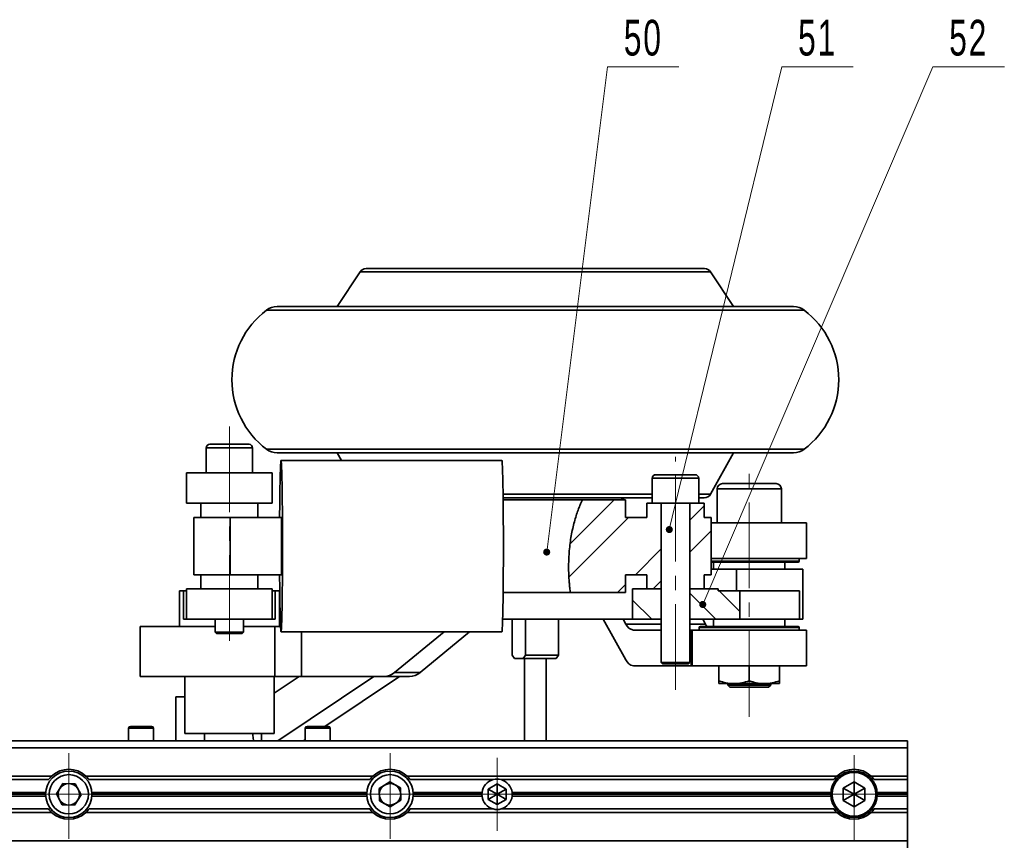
# Model space of a CAD drawing. Header units: millimetres. Extents: x -594 to 594, y -420 to 420.
# Tile 21 of 64: x -170 to -32, y -54 to 62. Entities that reach past the tile are written whole.
import ezdxf

# ---------------------------------------------------------------- set-up
doc = ezdxf.new("R2010")
doc.units = ezdxf.units.MM
doc.linetypes.add('点画线', pattern=[18, 12, -2, 2, -2])
doc.layers.get('0').update_dxf_attribs({"lineweight": 35})
for name, color, linetype, lineweight in [('中心线层', 1, '点画线', 18), ('几何体', 7, 'Continuous', 35), ('细实线层', 7, 'Continuous', 18)]:
    doc.layers.add(name, color=color, linetype=linetype, lineweight=lineweight)
doc.styles.add('标准', font='txt', dxfattribs={"width": 0.667})

# ---------------------------------------------------------------- blocks, each defined once
blk = doc.blocks.new('*X80')
at = {"layer": '细实线层', "lineweight": 18}
h = blk.add_hatch(color=0, dxfattribs=at)
edge = h.paths.add_edge_path(flags=0)
edge.add_arc((0, 0), 0.5, 0, 360)
at = {"layer": '细实线层', "color": 0}
for p, q in [((0, 0), (8.53, 67.95)), ((8.53, 67.95), (18.53, 67.95))]:
    blk.add_line(p, q, dxfattribs=at)
at = {"layer": '细实线层', "color": 0, "lineweight": 18, "insert": (13.53, 69.45), "char_height": 5, "width": 17, "attachment_point": 8, "line_spacing_factor": 1.15057, "style": '标准'}
blk.add_mtext('\\T1.1;50', dxfattribs=at)
blk = doc.blocks.new('*X81')
at = {"layer": '细实线层', "lineweight": 18}
h = blk.add_hatch(color=0, dxfattribs=at)
edge = h.paths.add_edge_path(flags=0)
edge.add_arc((0, 0), 0.5, 0, 360)
at = {"layer": '细实线层', "color": 0}
for p, q in [((0, 0), (15.77, 64.8)), ((15.77, 64.8), (25.77, 64.8))]:
    blk.add_line(p, q, dxfattribs=at)
at = {"layer": '细实线层', "color": 0, "lineweight": 18, "insert": (20.77, 66.3), "char_height": 5, "width": 17, "attachment_point": 8, "line_spacing_factor": 1.15057, "style": '标准'}
blk.add_mtext('\\T1.1;51', dxfattribs=at)
blk = doc.blocks.new('*X82')
at = {"layer": '细实线层', "lineweight": 18}
h = blk.add_hatch(color=0, dxfattribs=at)
edge = h.paths.add_edge_path(flags=0)
edge.add_arc((0, 0), 0.5, 0, 360)
at = {"layer": '细实线层', "color": 0}
for p, q in [((0, 0), (32.25, 75.29)), ((32.25, 75.29), (42.25, 75.29))]:
    blk.add_line(p, q, dxfattribs=at)
at = {"layer": '细实线层', "color": 0, "lineweight": 18, "insert": (37.25, 76.79), "char_height": 5, "width": 17, "attachment_point": 8, "line_spacing_factor": 1.15057, "style": '标准'}
blk.add_mtext('\\T1.1;52', dxfattribs=at)

msp = doc.modelspace()

# ---------------------------------------------------------------- hatches: boundary and pattern name
at = {"linetype": 'Continuous', "lineweight": 18}
h = msp.add_hatch(dxfattribs=at)
h.set_pattern_fill('ANSI32', color=256, style=0)
edge = h.paths.add_edge_path(flags=0)
edge.add_spline(control_points=[(-90.725, -5.478), (-92.492, -9.105), (-93.046, -13.939), (-92.431, -18.469)], knot_values=[0, 0, 0, 0, 13.281402, 13.281402, 13.281402, 13.281402], weights=[1, 1, 1, 1], degree=3, periodic=0)
edge.add_spline(control_points=[(-92.431, -18.469), (-88.567, -18.472), (-84.7, -18.473)], knot_values=[0, 0, 0, 68.2299003, 68.2299003, 68.2299003], weights=[1, 0.9999466, 1], degree=2, periodic=0)
edge.add_line((-84.7, -18.473), (-84.7, -15.974))
edge.add_line((-84.7, -15.974), (-81.704, -15.974))
edge.add_line((-81.704, -15.974), (-81.704, -17.974))
edge.add_line((-81.704, -17.974), (-79.704, -17.974))
edge.add_line((-79.704, -17.974), (-79.704, -5.974))
edge.add_line((-79.704, -5.974), (-81.704, -5.974))
edge.add_line((-81.704, -5.974), (-81.704, -7.974))
edge.add_line((-81.704, -7.974), (-84.7, -7.974))
edge.add_line((-84.7, -7.974), (-84.7, -5.475))
edge.add_spline(control_points=[(-84.7, -5.475), (-87.713, -5.476), (-90.725, -5.478)], knot_values=[0, 0, 0, 60.6844228, 60.6844228, 60.6844228], weights=[1, 0.9999676, 1], degree=2, periodic=0)
h = msp.add_hatch(dxfattribs=at)
h.set_pattern_fill('ANSI32', color=256, style=0)
h.paths.add_polyline_path([(-75.704, -5.974), (-75.704, -17.974), (-73.704, -17.974), (-73.704, -15.974), (-72.704, -15.974), (-72.704, -7.974), (-73.704, -7.974), (-73.704, -5.974)], flags=0)
h = msp.add_hatch(dxfattribs=at)
h.set_pattern_fill('ANSI32', color=256, angle=90, style=0)
h.paths.add_polyline_path([(-79.704, -22.224), (-79.704, -17.974), (-83.704, -17.974), (-83.704, -22.224)], flags=0)
h = msp.add_hatch(dxfattribs=at)
h.set_pattern_fill('ANSI32', color=256, angle=90, style=0)
h.paths.add_polyline_path([(-68.678, -22.224), (-68.678, -18.224), (-71.704, -18.224), (-71.704, -17.974), (-75.704, -17.974), (-75.704, -22.224)], flags=0)

# ---------------------------------------------------------------- linework, layer by layer
at = {"layer": '中心线层'}
for p, q in [((-140.195, 4.776), (-140.195, -26.712)), ((-77.704, -32.12), (-77.704, 0.526)), ((-67.367, -35.872), (-67.367, -0.974)), ((-162.695, -52.974), (-162.695, -40.474)), ((-117.695, -52.974), (-117.695, -40.474)), ((-52.695, -53.224), (-52.695, -40.224)), ((-102.695, -51.849), (-102.695, -41.599)), ((-168.945, -46.724), (-156.445, -46.724)), ((-123.945, -46.724), (-111.445, -46.724)), ((-107.82, -46.724), (-97.57, -46.724)), ((-59.195, -46.724), (-46.195, -46.724))]:
    msp.add_line(p, q, dxfattribs=at)
at = {"layer": '几何体'}
for p, q in [((-121.882, 26.427), (-125.086, 21.576)), ((-121.882, 26.427), (-78.179, 26.427)), ((-78.179, 26.427), (-72.79, 26.427)), ((-69.586, 21.576), (-72.79, 26.427)), ((-59.662, 21.065), (-135.01, 21.065)), ((-143.445, 1.776), (-143.445, -1.724)), ((-143.233, 1.776), (-143.445, 1.776)), ((-136.945, 1.776), (-143.233, 1.776)), ((-142.945, 2.276), (-142.765, 2.276)), ((-142.765, 2.276), (-137.445, 2.276)), ((-136.945, -1.724), (-136.945, 1.776)), ((-135.01, 1.587), (-59.662, 1.587)), ((-102.021, 0.026), (-132.962, 0.026)), ((-125.086, 1.076), (-124.503, 0.026)), ((-72.8, -4.71), (-69.586, 1.076)), ((-146.195, -5.724), (-146.195, -1.724)), ((-134.195, -1.724), (-146.195, -1.724)), ((-134.195, -5.724), (-134.195, -1.724)), ((-80.954, -2.474), (-80.954, -5.974)), ((-80.807, -2.474), (-80.954, -2.474)), ((-74.454, -2.474), (-80.807, -2.474)), ((-80.454, -1.974), (-80.33, -1.974)), ((-80.33, -1.974), (-74.954, -1.974)), ((-74.454, -5.974), (-74.454, -2.474)), ((-71.867, -3.974), (-71.867, -8.724)), ((-63.219, -3.974), (-71.867, -3.974)), ((-71.117, -3.224), (-63.91, -3.224)), ((-63.91, -3.224), (-63.617, -3.224)), ((-62.867, -3.974), (-63.219, -3.974)), ((-62.867, -8.724), (-62.867, -3.974)), ((-80.954, -4.71), (-101.855, -4.71)), ((-90.732, -5.474), (-101.845, -5.474)), ((-85.339, -5.475), (-84.836, -5.224)), ((-84.7, -5.475), (-84.7, -7.974)), ((-72.8, -4.71), (-74.454, -4.71)), ((-146.195, -5.724), (-146.195, -5.974)), ((-134.195, -5.974), (-146.195, -5.974)), ((-144.195, -5.974), (-144.195, -7.974)), ((-136.195, -7.974), (-136.195, -5.974)), ((-134.195, -5.974), (-134.195, -5.724)), ((-81.704, -7.974), (-81.704, -5.974)), ((-81.704, -5.974), (-80.954, -5.974)), ((-80.807, -5.974), (-80.954, -5.974)), ((-74.454, -5.974), (-80.807, -5.974)), ((-79.704, -5.974), (-79.704, -28.274)), ((-79.704, -17.974), (-79.704, -5.974)), ((-75.704, -28.274), (-75.704, -5.974)), ((-75.704, -5.974), (-75.704, -17.974)), ((-74.454, -5.974), (-73.704, -5.974)), ((-73.704, -5.974), (-73.704, -7.974)), ((-145.195, -7.974), (-145.195, -15.974)), ((-140.108, -7.974), (-145.195, -7.974)), ((-140.108, -15.974), (-140.108, -7.974)), ((-132.875, -7.974), (-140.108, -7.974)), ((-132.875, -7.974), (-132.875, -15.974)), ((-84.7, -7.974), (-81.704, -7.974)), ((-73.704, -7.974), (-72.704, -7.974)), ((-72.704, -7.974), (-72.704, -15.974)), ((-59.367, -8.724), (-72.704, -8.724)), ((-59.367, -13.724), (-59.367, -8.724)), ((-59.367, -13.724), (-72.704, -13.724)), ((-60.367, -14.074), (-60.367, -13.724)), ((-72.704, -14.074), (-60.367, -14.074)), ((-60.517, -14.224), (-72.704, -14.224)), ((-72.367, -14.224), (-72.367, -15.224)), ((-62.367, -15.224), (-62.367, -14.224)), ((-140.108, -15.974), (-145.195, -15.974)), ((-144.195, -15.974), (-144.195, -17.974)), ((-132.875, -15.974), (-140.108, -15.974)), ((-136.195, -17.974), (-136.195, -15.974)), ((-84.7, -15.974), (-81.704, -15.974)), ((-84.7, -15.974), (-84.7, -18.473)), ((-81.704, -17.974), (-81.704, -15.974)), ((-73.704, -15.974), (-73.704, -17.974)), ((-73.704, -15.974), (-72.704, -15.974)), ((-69.16, -15.224), (-72.704, -15.224)), ((-69.16, -18.224), (-69.16, -15.224)), ((-59.867, -15.224), (-69.16, -15.224)), ((-59.867, -22.224), (-59.867, -15.224)), ((-147.195, -18.224), (-147.195, -23.224)), ((-147.195, -18.224), (-146.612, -18.224)), ((-146.612, -22.224), (-146.612, -18.224)), ((-146.612, -18.224), (-146.195, -18.224)), ((-146.195, -17.974), (-146.195, -18.224)), ((-146.195, -17.974), (-134.195, -17.974)), ((-146.195, -18.224), (-146.195, -22.224)), ((-134.195, -18.224), (-134.195, -17.974)), ((-134.195, -18.224), (-134.195, -22.224)), ((-134.195, -18.224), (-133.778, -18.224)), ((-133.778, -18.224), (-133.778, -22.224)), ((-133.778, -18.224), (-133.195, -18.224)), ((-133.195, -23.224), (-133.195, -18.224)), ((-101.845, -18.474), (-92.433, -18.474)), ((-83.704, -17.974), (-83.704, -22.224)), ((-79.704, -17.974), (-83.704, -17.974)), ((-81.704, -17.974), (-79.704, -17.974)), ((-79.704, -17.974), (-79.704, -22.224)), ((-75.704, -22.224), (-75.704, -17.974)), ((-71.704, -17.974), (-75.704, -17.974)), ((-75.704, -17.974), (-73.704, -17.974)), ((-71.704, -18.224), (-71.704, -17.974)), ((-71.704, -18.224), (-68.678, -18.224)), ((-68.678, -22.224), (-68.678, -18.224)), ((-68.678, -18.224), (-60.348, -18.224)), ((-60.348, -18.224), (-60.348, -22.224)), ((-152.695, -23.224), (-152.695, -30.224)), ((-142.195, -23.224), (-152.695, -23.224)), ((-146.195, -22.224), (-146.612, -22.224)), ((-146.195, -22.224), (-134.195, -22.224)), ((-142.195, -22.224), (-142.195, -24.024)), ((-138.195, -24.024), (-138.195, -22.224)), ((-133.834, -23.224), (-138.195, -23.224)), ((-133.778, -22.224), (-134.195, -22.224)), ((-133.834, -23.224), (-133.834, -30.224)), ((-133.035, -23.224), (-133.834, -23.224)), ((-83.704, -22.224), (-101.912, -22.224)), ((-100.572, -27.224), (-100.572, -22.224)), ((-98.736, -22.224), (-98.736, -27.224)), ((-94.1, -27.224), (-94.1, -22.224)), ((-84.641, -27.884), (-87.821, -22.224)), ((-85.012, -22.224), (-84.641, -22.884)), ((-79.704, -22.884), (-84.641, -22.884)), ((-79.704, -22.224), (-83.704, -22.224)), ((-68.678, -22.224), (-75.704, -22.224)), ((-73.514, -22.884), (-75.704, -22.884)), ((-74.367, -23.374), (-74.367, -23.724)), ((-60.367, -23.374), (-74.367, -23.374)), ((-74.217, -23.224), (-60.517, -23.224)), ((-73.514, -22.884), (-73.885, -22.224)), ((-72.367, -22.224), (-72.367, -23.224)), ((-68.678, -22.224), (-60.348, -22.224)), ((-62.367, -23.224), (-62.367, -22.224)), ((-60.367, -23.724), (-60.367, -23.374)), ((-59.867, -22.224), (-60.348, -22.224)), ((-142.195, -24.024), (-141.995, -24.224)), ((-142.195, -24.024), (-142.064, -24.024)), ((-142.064, -24.024), (-138.195, -24.024)), ((-141.877, -24.224), (-141.995, -24.224)), ((-138.395, -24.224), (-141.877, -24.224)), ((-138.395, -24.224), (-138.195, -24.024)), ((-132.962, -23.974), (-102.021, -23.974)), ((-130.094, -30.224), (-130.094, -23.974)), ((-110.125, -23.974), (-117.046, -29.676)), ((-113.462, -29.676), (-106.541, -23.974)), ((-79.704, -23.724), (-83.602, -23.724)), ((-75.526, -23.724), (-75.704, -23.724)), ((-75.526, -28.724), (-75.526, -23.724)), ((-75.526, -23.724), (-75.367, -23.724)), ((-75.367, -23.724), (-75.367, -28.724)), ((-59.367, -23.724), (-75.367, -23.724)), ((-59.367, -28.724), (-59.367, -23.724)), ((-100.572, -27.224), (-100.275, -27.724)), ((-99.033, -27.724), (-98.736, -27.224)), ((-98.736, -27.224), (-94.1, -27.224)), ((-94.1, -27.224), (-94.397, -27.724)), ((-100.275, -27.724), (-99.033, -27.724)), ((-99.033, -27.724), (-94.397, -27.724)), ((-98.836, -27.724), (-98.836, -39.224)), ((-95.836, -39.224), (-95.836, -27.724)), ((-75.526, -28.724), (-83.602, -28.724)), ((-79.704, -28.274), (-79.504, -28.474)), ((-79.704, -28.274), (-79.614, -28.274)), ((-79.614, -28.274), (-75.704, -28.274)), ((-79.423, -28.474), (-79.504, -28.474)), ((-75.904, -28.474), (-79.423, -28.474)), ((-75.904, -28.474), (-75.704, -28.274)), ((-75.367, -28.724), (-75.526, -28.724)), ((-59.367, -28.724), (-75.367, -28.724)), ((-71.617, -30.844), (-71.617, -28.724)), ((-67.367, -30.844), (-67.367, -28.724)), ((-63.117, -30.844), (-63.117, -28.724)), ((-133.834, -30.224), (-152.695, -30.224)), ((-146.445, -30.224), (-146.445, -38.224)), ((-133.945, -38.224), (-133.945, -30.224)), ((-133.834, -30.224), (-130.094, -30.224)), ((-133.498, -32.291), (-130.409, -30.224)), ((-119.952, -30.224), (-133.397, -39.224)), ((-130.094, -30.224), (-118.563, -30.224)), ((-126.825, -37.224), (-116.368, -30.224)), ((-118.563, -30.224), (-114.979, -30.224)), ((-113.462, -29.676), (-117.046, -29.676)), ((-71.617, -30.844), (-71.617, -31.224)), ((-69.492, -31.224), (-71.617, -31.224)), ((-70.367, -31.224), (-70.367, -31.424)), ((-70.367, -31.424), (-70.067, -31.724)), ((-70.367, -31.424), (-64.602, -31.424)), ((-65.242, -31.224), (-69.492, -31.224)), ((-63.117, -31.224), (-65.242, -31.224)), ((-64.667, -31.724), (-64.367, -31.424)), ((-64.602, -31.424), (-64.367, -31.424)), ((-64.367, -31.424), (-64.367, -31.224)), ((-63.117, -30.844), (-63.117, -31.224)), ((-147.695, -33.099), (-147.695, -39.224)), ((-147.695, -33.099), (-146.445, -33.099)), ((-64.878, -31.724), (-70.067, -31.724)), ((-64.667, -31.724), (-64.878, -31.724)), ((-154.069, -37.224), (-153.974, -37.224)), ((-153.974, -37.224), (-151.069, -37.224)), ((-129.321, -37.224), (-127.293, -37.224)), ((-127.293, -37.224), (-126.321, -37.224)), ((-154.319, -37.474), (-154.319, -39.224)), ((-154.208, -37.474), (-154.319, -37.474)), ((-150.819, -37.474), (-154.208, -37.474)), ((-150.819, -39.224), (-150.819, -37.474)), ((-146.445, -38.224), (-133.945, -38.224)), ((-143.695, -38.224), (-143.695, -39.224)), ((-135.695, -39.224), (-135.695, -38.224)), ((-129.571, -37.474), (-129.571, -39.224)), ((-127.205, -37.474), (-129.571, -37.474)), ((-126.071, -37.474), (-127.205, -37.474)), ((-126.071, -39.224), (-126.071, -37.474)), ((-45.195, -39.224), (-460.195, -39.224)), ((-129.813, -39.224), (-129.571, -39.062)), ((-45.195, -40.224), (-45.195, -39.224)), ((-460.195, -40.224), (-45.195, -40.224)), ((-45.195, -40.224), (-45.195, -44.174)), ((-165.092, -44.174), (-340.298, -44.174)), ((-177.135, -44.674), (-165.532, -44.674)), ((-164.426, -46.668), (-163.512, -45.197)), ((-163.512, -45.197), (-161.781, -45.253)), ((-161.781, -45.253), (-160.964, -46.78)), ((-120.092, -44.174), (-160.298, -44.174)), ((-159.858, -44.674), (-120.532, -44.674)), ((-119.214, -45.892), (-117.734, -44.992)), ((-117.734, -44.992), (-116.215, -45.824)), ((-55.092, -44.174), (-115.298, -44.174)), ((-114.858, -44.674), (-103.255, -44.674)), ((-103.945, -46.002), (-102.695, -45.281)), ((-102.695, -45.281), (-101.445, -46.002)), ((-102.695, -46.724), (-102.695, -45.281)), ((-102.135, -44.674), (-55.532, -44.674)), ((-55.094, -44.531), (-55.423, -44.531)), ((-55.1, -44.181), (-54.719, -44.181)), ((-52.695, -44.992), (-54.195, -45.858)), ((-51.195, -45.858), (-52.695, -44.992)), ((-52.695, -44.992), (-52.695, -46.724)), ((-50.671, -44.181), (-50.29, -44.181)), ((-45.195, -44.174), (-50.298, -44.174)), ((-49.967, -44.531), (-50.296, -44.531)), ((-49.858, -44.674), (-45.195, -44.674)), ((-45.195, -44.174), (-45.195, -44.674)), ((-45.195, -44.674), (-45.195, -46.464)), ((-165.935, -46.464), (-175.586, -46.464)), ((-175.57, -46.724), (-165.945, -46.724)), ((-163.609, -48.195), (-164.426, -46.668)), ((-160.964, -46.78), (-161.878, -48.251)), ((-120.935, -46.464), (-159.455, -46.464)), ((-159.445, -46.724), (-120.945, -46.724)), ((-119.175, -47.624), (-119.214, -45.892)), ((-116.215, -45.824), (-116.176, -47.556)), ((-104.804, -46.464), (-114.455, -46.464)), ((-114.445, -46.724), (-104.82, -46.724)), ((-103.945, -47.446), (-103.945, -46.002)), ((-103.945, -46.002), (-102.695, -46.724)), ((-103.945, -47.446), (-102.695, -46.724)), ((-101.445, -46.002), (-102.695, -46.724)), ((-101.445, -47.446), (-102.695, -46.724)), ((-102.695, -48.167), (-102.695, -46.724)), ((-101.445, -46.002), (-101.445, -47.446)), ((-55.935, -46.464), (-100.586, -46.464)), ((-100.57, -46.724), (-55.945, -46.724)), ((-54.195, -45.858), (-54.195, -47.59)), ((-52.695, -46.724), (-54.195, -45.858)), ((-54.195, -47.59), (-52.695, -46.724)), ((-51.195, -45.858), (-52.695, -46.724)), ((-52.695, -48.456), (-52.695, -46.724)), ((-51.195, -47.59), (-52.695, -46.724)), ((-51.195, -47.59), (-51.195, -45.858)), ((-45.195, -46.464), (-49.455, -46.464)), ((-49.445, -46.724), (-45.195, -46.724)), ((-45.195, -46.464), (-45.195, -46.724)), ((-45.195, -46.724), (-45.195, -46.984)), ((-175.586, -46.984), (-165.935, -46.984)), ((-161.878, -48.251), (-163.609, -48.195)), ((-159.455, -46.984), (-120.935, -46.984)), ((-117.656, -48.456), (-119.175, -47.624)), ((-116.176, -47.556), (-117.656, -48.456)), ((-114.455, -46.984), (-104.804, -46.984)), ((-102.695, -48.167), (-103.945, -47.446)), ((-101.445, -47.446), (-102.695, -48.167)), ((-100.586, -46.984), (-55.935, -46.984)), ((-54.195, -47.59), (-52.695, -48.456)), ((-52.695, -48.456), (-51.195, -47.59)), ((-49.455, -46.984), (-45.195, -46.984)), ((-45.195, -46.984), (-45.195, -48.774)), ((-340.298, -49.274), (-165.092, -49.274)), ((-165.532, -48.774), (-177.135, -48.774)), ((-160.298, -49.274), (-120.092, -49.274)), ((-120.532, -48.774), (-159.858, -48.774)), ((-115.298, -49.274), (-55.092, -49.274)), ((-103.255, -48.774), (-114.858, -48.774)), ((-55.532, -48.774), (-102.135, -48.774)), ((-55.423, -48.917), (-55.094, -48.917)), ((-54.719, -49.267), (-55.1, -49.267)), ((-50.29, -49.267), (-50.671, -49.267)), ((-50.298, -49.274), (-45.195, -49.274)), ((-50.296, -48.917), (-49.967, -48.917)), ((-45.195, -48.774), (-49.858, -48.774)), ((-45.195, -48.774), (-45.195, -49.274)), ((-45.195, -49.274), (-45.195, -53.224)), ((-45.195, -53.224), (-460.195, -53.224)), ((-45.195, -53.224), (-45.195, -54.224))]:
    msp.add_line(p, q, dxfattribs=at)
for points in [[(-133.159, -15.974), (-133.156, -16.309), (-133.146, -17.651), (-133.132, -18.907), (-133.116, -20.058), (-133.098, -21.087), (-133.077, -21.977), (-133.055, -22.716), (-133.031, -23.292), (-133.007, -23.696), (-132.981, -23.923), (-132.956, -23.968), (-132.93, -23.832), (-132.905, -23.516), (-132.881, -23.025), (-132.858, -22.366), (-132.836, -21.55), (-132.817, -20.589), (-132.8, -19.497), (-132.785, -18.291), (-132.773, -16.99), (-132.763, -15.612), (-132.757, -14.179), (-132.754, -12.713), (-132.754, -11.235), (-132.757, -9.769), (-132.763, -8.336), (-132.773, -6.959), (-132.785, -5.657), (-132.8, -4.451), (-132.817, -3.359), (-132.836, -2.398), (-132.858, -1.582), (-132.881, -0.923), (-132.905, -0.432), (-132.93, -0.116), (-132.956, 0.02), (-132.981, -0.025), (-133.007, -0.252), (-133.031, -0.656), (-133.055, -1.232), (-133.077, -1.971), (-133.098, -2.861), (-133.116, -3.89), (-133.132, -5.041), (-133.146, -6.297), (-133.156, -7.639), (-133.159, -7.974)], [(-102.021, -23.974), (-102.014, -23.968), (-101.989, -23.832), (-101.964, -23.516), (-101.939, -23.025), (-101.916, -22.366), (-101.895, -21.55), (-101.876, -20.589), (-101.858, -19.497), (-101.843, -18.291), (-101.831, -16.99), (-101.822, -15.612), (-101.816, -14.179), (-101.813, -12.713), (-101.813, -11.235), (-101.816, -9.769), (-101.822, -8.336), (-101.831, -6.959), (-101.843, -5.657), (-101.858, -4.451), (-101.876, -3.359), (-101.895, -2.398), (-101.916, -1.582), (-101.939, -0.923), (-101.964, -0.432), (-101.989, -0.116), (-102.014, 0.02), (-102.021, 0.026)], [(-73.292, -23.224), (-73.397, -23.077), (-73.514, -22.884)], [(-133.945, -32.557), (-133.797, -32.477), (-133.498, -32.291)]]:
    msp.add_lwpolyline(points, dxfattribs=at)
for centre, radius in [((-162.695, -46.724), 3.25), ((-162.695, -46.724), 2.75), ((-117.695, -46.724), 3.25), ((-117.695, -46.724), 2.75), ((-52.695, -46.724), 3.25), ((-52.695, -46.724), 3.055)]:
    msp.add_circle(centre, radius, dxfattribs=at)
for centre, radius, start, end in [((-121.048, 25.876), 1, 90, 146.56013), ((-73.624, 25.876), 1, 33.43987, 90), ((-127.596, 11.326), 12.24, 127.28042, 232.71958), ((-133.496, 19.076), 2.5, 90, 127.28042), ((-61.176, 19.076), 2.5, 52.71958, 90), ((-67.076, 11.326), 12.24, 307.28042, 52.71958), ((-142.945, 1.776), 0.5, 90, 180), ((-137.445, 1.776), 0.5, 0, 90), ((-133.496, 3.576), 2.5, 232.71958, 270), ((-61.176, 3.576), 2.5, 270, 307.28042), ((-80.454, -2.474), 0.5, 90, 180), ((-74.954, -2.474), 0.5, 0, 90), ((-71.117, -3.974), 0.75, 90, 180), ((-63.617, -3.974), 0.75, 360, 90), ((-73.674, -4.224), 1, 270, 330.9454), ((-60.517, -14.074), 0.15, 270, 0), ((-83.384, -22.392), 1.35, 201.3933, 260.71297), ((-74.217, -23.374), 0.15, 90, 180), ((-60.517, -23.374), 0.15, 0, 90), ((-83.384, -27.392), 1.35, 201.3933, 260.71297), ((-118.567, -27.84), 2.384, 270.09947, 309.62454), ((-114.983, -27.84), 2.384, 270.09947, 309.62454), ((-154.069, -37.474), 0.25, 90, 180), ((-151.069, -37.474), 0.25, 0, 90), ((-129.321, -37.474), 0.25, 90, 180), ((-126.321, -37.474), 0.25, 0, 90), ((-162.695, -46.724), 3.5, 46.76677, 133.23323), ((-117.695, -46.724), 3.5, 46.76677, 133.23323), ((-52.695, -46.724), 3.5, 46.76677, 133.23323), ((-162.695, -46.724), 3.5, 133.23323, 144.14653), ((-162.695, -46.724), 1.5, 88.14068, 148.14068), ((-162.695, -46.724), 1.5, 28.14068, 88.14068), ((-162.695, -46.724), 3.5, 35.85347, 46.76677), ((-117.695, -46.724), 3.5, 133.23323, 144.14653), ((-117.695, -46.724), 1.5, 121.2983, 181.2983), ((-117.695, -46.724), 1.5, 61.2983, 121.2983), ((-117.695, -46.724), 1.5, 1.2983, 61.2983), ((-117.695, -46.724), 3.5, 35.85347, 46.76677), ((-102.695, -46.724), 2.125, 105.26773, 172.97731), ((-102.695, -46.724), 2.125, 74.73227, 105.26773), ((-102.695, -46.724), 2.125, 7.02269, 74.73227), ((-52.695, -46.724), 3.5, 133.23323, 144.14653), ((-52.695, -46.724), 3.5, 35.85347, 46.76677), ((-162.695, -46.724), 1.5, 148.14068, 208.14068), ((-162.695, -46.724), 1.5, 328.14068, 28.14068), ((-117.695, -46.724), 1.5, 181.2983, 241.2983), ((-117.695, -46.724), 1.5, 301.2983, 1.2983), ((-102.695, -46.724), 2.125, 172.97731, 180), ((-102.695, -46.724), 2.125, 180, 187.02269), ((-102.695, -46.724), 2.125, 0, 7.02269), ((-102.695, -46.724), 2.125, 352.97731, 0), ((-162.695, -46.724), 1.5, 208.14068, 268.14068), ((-162.695, -46.724), 1.5, 268.14068, 328.14068), ((-117.695, -46.724), 1.5, 241.2983, 301.2983), ((-102.695, -46.724), 2.125, 187.02269, 254.73227), ((-102.695, -46.724), 2.125, 285.26773, 352.97731), ((-162.695, -46.724), 3.5, 215.85347, 226.76677), ((-162.695, -46.724), 3.5, 226.76677, 313.23323), ((-162.695, -46.724), 3.5, 313.23323, 324.14653), ((-117.695, -46.724), 3.5, 215.85347, 226.76677), ((-117.695, -46.724), 3.5, 226.76677, 313.23323), ((-117.695, -46.724), 3.5, 313.23323, 324.14653), ((-102.695, -46.724), 2.125, 254.73227, 285.26773), ((-52.695, -46.724), 3.5, 215.85347, 226.76677), ((-52.695, -46.724), 3.5, 226.76677, 313.23323), ((-52.695, -46.724), 3.5, 313.23323, 324.14653)]:
    msp.add_arc(centre, radius, start, end, dxfattribs=at)
for start_param, end_param in [(4.73109, 4.7471983), (1.531422, 1.5520953)]:
    msp.add_ellipse((-77.704, -11.974), major_axis=(-374.122, 0), ratio=0.017374, start_param=start_param, end_param=end_param, dxfattribs=at)
for points, knots in [([(-121.048, 26.876), (-121.018, 26.876), (-120.958, 26.876), (-120.55, 26.876), (-119.916, 26.876), (-119.05, 26.876), (-117.867, 26.876), (-116.315, 26.876), (-114.367, 26.876), (-112.198, 26.876), (-109.807, 26.876), (-107.174, 26.876), (-104.537, 26.876), (-101.996, 26.876), (-99.606, 26.876), (-97.175, 26.876), (-94.729, 26.876), (-92.311, 26.876), (-89.963, 26.876), (-87.708, 26.876), (-85.367, 26.876), (-83.017, 26.876), (-80.738, 26.876), (-79.46, 26.876), (-78.83, 26.876)], [0, 0, 0, 0, 1.771533, 3.5428712, 5.3144042, 7.0488369, 8.7834603, 11.0020882, 13.1601994, 15.2534863, 17.346602, 19.5047155, 21.7235123, 23.457945, 25.1925684, 26.9639066, 28.7354396, 30.5067778, 32.2783108, 34.0127435, 35.7473669, 37.9659948, 40.1241491, 42.2173932, 42.2173932, 42.2173932, 42.2173932]), ([(-78.83, 26.876), (-78.254, 26.876), (-77.084, 26.876), (-75.694, 26.876), (-74.687, 26.876), (-74.048, 26.876), (-73.681, 26.876), (-73.643, 26.876), (-73.624, 26.876)], [0, 0, 0, 0, 0.9305738, 1.890006, 2.8764359, 3.6475278, 4.4187045, 5.2062039, 5.2062039, 5.2062039, 5.2062039]), ([(-67.82, 21.576), (-68.756, 21.576), (-70.642, 21.576), (-74.075, 21.576), (-77.602, 21.576), (-81.102, 21.576), (-84.425, 21.576), (-87.867, 21.576), (-91.751, 21.576), (-96.041, 21.576), (-100.679, 21.576), (-105.267, 21.576), (-109.783, 21.576), (-114.166, 21.576), (-117.945, 21.576), (-121.113, 21.576), (-123.715, 21.576), (-126.032, 21.576), (-128.255, 21.576), (-130.271, 21.576), (-131.943, 21.576), (-132.952, 21.576), (-133.442, 21.576), (-133.456, 21.576), (-133.461, 21.576)], [0, 0, 0, 0, 3.3206644, 6.6883598, 10.1300528, 12.7367959, 15.3479168, 17.9502967, 20.5310774, 23.9110078, 27.2249427, 30.5150278, 33.9041143, 37.3476398, 40.8219376, 43.4315977, 46.0281826, 48.5990057, 51.1321297, 54.4220442, 57.7359786, 61.116079, 63.6968597, 65.641173, 65.641173, 65.641173, 65.641173]), ([(-61.22, 21.576), (-61.209, 21.576), (-61.164, 21.576), (-61.475, 21.576), (-62.136, 21.576), (-63.149, 21.576), (-64.445, 21.576), (-65.98, 21.576), (-67.207, 21.576), (-67.82, 21.576)], [0, 0, 0, 0, 0.3972255, 1.4947984, 2.5753104, 3.6338818, 4.6662482, 5.65249, 6.6387714, 6.6387714, 6.6387714, 6.6387714]), ([(-67.82, 1.076), (-68.481, 1.076), (-69.802, 1.076), (-72.117, 1.076), (-74.694, 1.076), (-77.57, 1.076), (-80.7, 1.076), (-84.051, 1.076), (-87.577, 1.076), (-91.225, 1.076), (-94.938, 1.076), (-98.658, 1.076), (-102.324, 1.076), (-105.884, 1.076), (-109.288, 1.076), (-112.481, 1.076), (-115.466, 1.076), (-118.254, 1.076), (-120.867, 1.076), (-123.32, 1.076), (-125.603, 1.076), (-127.686, 1.076), (-129.511, 1.076), (-131.034, 1.076), (-132.223, 1.076), (-133.031, 1.076), (-133.459, 1.076), (-133.454, 1.076), (-133.452, 1.076)], [0, 0, 0, 0, 2.3775247, 4.7551448, 7.243862, 9.7957516, 12.400533, 15.046443, 17.7205003, 20.4088568, 23.0972132, 25.7712705, 28.4171805, 31.021962, 33.5738515, 36.0625687, 38.4400458, 40.8177139, 43.195191, 45.5728591, 48.0615763, 50.6134659, 53.2182473, 55.8641573, 58.5382146, 61.2265711, 63.9149275, 65.6313964, 65.6313964, 65.6313964, 65.6313964]), ([(-67.82, 1.076), (-66.977, 1.076), (-65.278, 1.076), (-63.374, 1.076), (-62.097, 1.076), (-61.42, 1.076), (-61.149, 1.076), (-61.2, 1.076), (-61.211, 1.076)], [0, 0, 0, 0, 1.3806931, 2.7809382, 4.2118466, 5.2956712, 6.381316, 6.6549251, 6.6549251, 6.6549251, 6.6549251]), ([(-80.954, -5.224), (-81.521, -5.224), (-82.83, -5.224), (-84.993, -5.224), (-87.299, -5.224), (-89.533, -5.224), (-91.863, -5.224), (-94.267, -5.224), (-96.706, -5.224), (-99.129, -5.224), (-100.853, -5.224), (-101.739, -5.224), (-101.85, -5.224)], [0, 0, 0, 0, 2.1464869, 4.9655256, 7.1691668, 9.3730508, 11.6235814, 13.87436, 16.1248907, 18.3756693, 20.5793105, 20.8957918, 20.8957918, 20.8957918, 20.8957918]), ([(-92.433, -18.458), (-92.433, -18.454), (-92.435, -18.446), (-92.465, -18.219), (-92.513, -17.816), (-92.571, -17.247), (-92.626, -16.524), (-92.666, -15.676), (-92.679, -14.716), (-92.654, -13.695), (-92.584, -12.626), (-92.47, -11.563), (-92.31, -10.511), (-92.11, -9.507), (-91.874, -8.557), (-91.615, -7.688), (-91.347, -6.919), (-91.094, -6.286), (-90.887, -5.817), (-90.745, -5.52), (-90.736, -5.501), (-90.732, -5.492)], [0, 0, 0, 0, 0.5276903, 1.2399396, 1.9319254, 2.6437234, 3.3401382, 4.0568847, 4.7500628, 5.4641773, 6.1431164, 6.8420784, 7.516399, 8.2092646, 8.9033329, 9.6157391, 10.3432217, 11.0913683, 11.8230143, 12.5795146, 13.2541589, 13.2541589, 13.2541589, 13.2541589]), ([(-73.698, -5.224), (-73.703, -5.224), (-73.714, -5.224), (-73.969, -5.224), (-74.308, -5.224), (-74.454, -5.224)], [0, 0, 0, 0, 0.22803953, 0.52895067, 0.75614351, 0.75614351, 0.75614351, 0.75614351]), ([(-69.492, -31.224), (-69.543, -31.224), (-69.924, -31.22), (-70.643, -31.137), (-71.291, -30.943), (-71.617, -30.844)], [0, 0, 0, 0, 0.1519241, 1.150536, 2.1676187, 2.1676187, 2.1676187, 2.1676187]), ([(-67.367, -30.844), (-67.713, -30.951), (-68.409, -31.165), (-69.129, -31.204), (-69.492, -31.224)], [0, 0, 0, 0, 1.0735622, 2.1668078, 2.1668078, 2.1668078, 2.1668078]), ([(-65.242, -31.224), (-65.293, -31.224), (-65.674, -31.22), (-66.393, -31.137), (-67.041, -30.943), (-67.367, -30.844)], [0, 0, 0, 0, 0.1519241, 1.150536, 2.1676187, 2.1676187, 2.1676187, 2.1676187]), ([(-63.117, -30.844), (-63.463, -30.951), (-64.159, -31.165), (-64.879, -31.204), (-65.242, -31.224)], [0, 0, 0, 0, 1.0735622, 2.1668078, 2.1668078, 2.1668078, 2.1668078]), ([(-136.776, -39.224), (-136.776, -39.223), (-136.797, -39.158), (-136.857, -38.923), (-136.915, -38.576), (-136.923, -38.328), (-136.926, -38.224)], [0, 0, 0, 0, 0.0051663, 0.3697081, 0.746379, 1.0145, 1.0145, 1.0145, 1.0145])]:
    msp.add_open_spline(points, degree=3, knots=knots, dxfattribs=at)

# ---------------------------------------------------------------- block references
at = {"layer": '细实线层'}
for name, p in [('*X80', (-95.745, -12.809)), ('*X81', (-78.571, -9.658)), ('*X82', (-73.885, -20.148))]:
    msp.add_blockref(name, p, dxfattribs=at)

doc.saveas('drawing.dxf')
